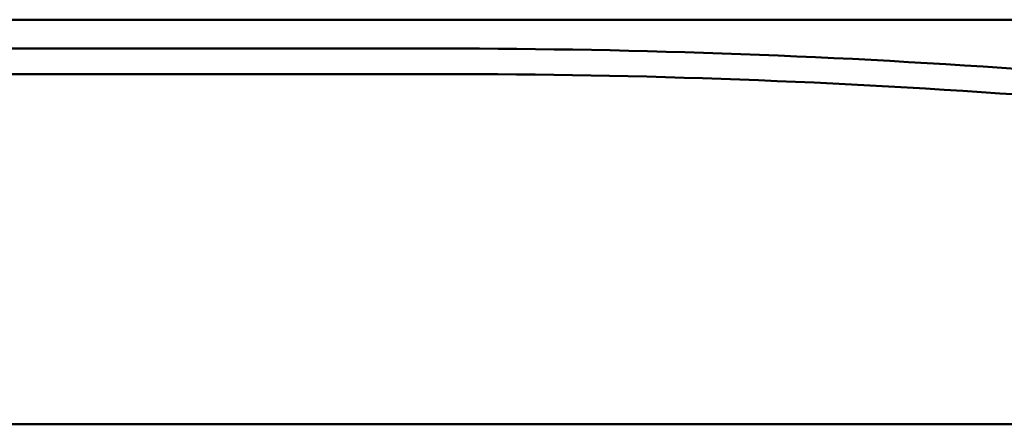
# Model space of a CAD drawing. Header units: inches. Extents: x 1.4 to 53.9, y 1.3 to 58.
# Tile 74 of 227: x 19.2 to 21.6, y 36.4 to 37.4. Entities that reach past the tile are written whole.
import ezdxf

# ---------------------------------------------------------------- set-up
doc = ezdxf.new("R2010")
doc.units = ezdxf.units.IN
doc.header["$MEASUREMENT"] = 0
doc.layers.add('Visible (ANSI)', color=7, linetype='Continuous', lineweight=50)

msp = doc.modelspace()

# ---------------------------------------------------------------- linework, layer by layer
at = {"layer": 'Visible (ANSI)'}
for p, q in [((18.5862, 37.3811), (44.7352, 37.3811)), ((18.5149, 37.3097), (20.1946, 37.3097)), ((20.1946, 37.2467), (18.4519, 37.2467)), ((18.8762, 36.3811), (36.6289, 36.3811))]:
    msp.add_line(p, q, dxfattribs=at)
for radius in [20.0315, 19.9685]:
    msp.add_arc((20.1946, 17.2782), radius, 81.55198, 90, dxfattribs=at)

doc.saveas('drawing.dxf')
